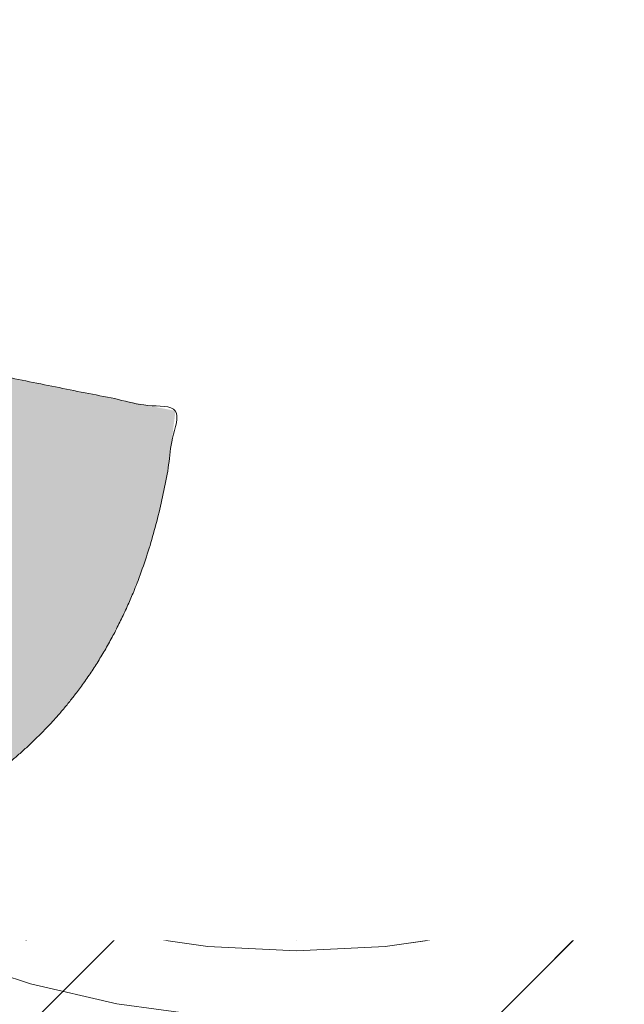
# Model space of a CAD drawing. Header units: inches. Extents: x -416 to -272, y -73 to 47.
# Tile 56 of 206: x -407.146 to -406.242, y -6.659 to -5.185. Entities that reach past the tile are written whole.
import ezdxf

# ---------------------------------------------------------------- set-up
doc = ezdxf.new("R2010")
doc.units = ezdxf.units.IN
doc.header["$LTSCALE"] = 32
doc.header["$MEASUREMENT"] = 0
doc.header["$PDMODE"] = 1
doc.header["$PDSIZE"] = -2
doc.linetypes.add('Dash Style-1', pattern=[0.083328, 0.041656, -0.041672])
for name, color, linetype, lineweight in [('Black', 7, 'Continuous', 18), ('DashLine', 7, 'Continuous', 13), ('DashLineFill', 7, 'Dash Style-1', 13), ('Drawing', 7, 'Continuous', 18), ('Metal-DeskStructure', 7, 'Continuous', 13), ('None', 7, 'Continuous', 18), ('SolidLine', 7, 'Continuous', 15), ('Wood_1-H', 7, 'Continuous', 13)]:
    doc.layers.add(name, color=color, linetype=linetype, lineweight=lineweight)
doc.layers.add('Metal-Leg', color=7, linetype='Continuous', lineweight=18, true_color=0x4c4c4c)
pattern_1 = [(45, (0, 0), (-1.61301565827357, 1.935715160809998), []), (45, (-1.0608, 1.0608), (-0.4723460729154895, 0.4167612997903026), [])]

# ---------------------------------------------------------------- blocks, each defined once
blk = doc.blocks.new('1BRPFY-Leg_Plate (2D)')
at = {"layer": 'DashLineFill', "linetype": 'Continuous', "lineweight": 13}
h = blk.add_hatch(dxfattribs=at)
h.set_pattern_fill('Steel', color=253, style=0, pattern_type=2)
h.set_pattern_definition(pattern_1)
edge = h.paths.add_edge_path()
edge.add_arc((-1.704724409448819, 1.704724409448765), 0.1259842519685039, 90, 180, ccw=False)
edge.add_line((-1.704724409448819, 1.830708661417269), (1.704724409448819, 1.830708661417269))
edge.add_arc((1.704724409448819, 1.704724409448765), 0.1259842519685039, 0, 90, ccw=False)
edge.add_line((1.830708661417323, 1.704724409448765), (1.830708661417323, -1.704724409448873))
edge.add_arc((1.704724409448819, -1.704724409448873), 0.125984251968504, -89.99999999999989, 1.1368683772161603e-13, ccw=False)
edge.add_line((1.704724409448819, -1.830708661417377), (-1.704724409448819, -1.830708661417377))
edge.add_arc((-1.704724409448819, -1.704724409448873), 0.125984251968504, 180, 269.99999999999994, ccw=False)
edge.add_line((-1.830708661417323, -1.704724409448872), (-1.830708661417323, 1.704724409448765))
blk = doc.blocks.new('1BRPX8-Util_Bkt_Lg-F (2D)')
at = {"layer": 'DashLineFill', "linetype": 'Continuous', "lineweight": 13}
h = blk.add_hatch(dxfattribs=at)
h.set_pattern_fill('Steel', color=253, style=0, pattern_type=2)
h.set_pattern_definition(pattern_1)
edge = h.paths.add_edge_path()
edge.add_line((-4.468503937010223, 7.539370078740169), (-2.421259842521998, 7.539370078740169))
edge.add_line((-2.421259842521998, 7.539370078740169), (-2.421259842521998, 7.917322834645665))
edge.add_arc((-2.303149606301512, 7.91732283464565), 0.1181102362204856, 90.0000000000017, 179.9999999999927, ccw=False)
edge.add_line((-2.303149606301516, 8.035433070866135), (2.303149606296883, 8.035433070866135))
edge.add_arc((2.30314960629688, 7.917322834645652), 0.1181102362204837, 6.423306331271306e-12, 89.99999999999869, ccw=False)
edge.add_line((2.421259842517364, 7.917322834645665), (2.421259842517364, 7.539370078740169))
edge.add_line((2.421259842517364, 7.539370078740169), (4.46850393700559, 7.539370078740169))
edge.add_line((4.46850393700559, 7.539370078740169), (4.46850393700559, 7.405511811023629))
edge.add_line((4.46850393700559, 7.405511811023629), (3.129921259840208, 7.405511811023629))
edge.add_line((3.129921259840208, 7.405511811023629), (3.129921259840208, -2.011811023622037))
edge.add_line((3.129921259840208, -2.011811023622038), (4.46850393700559, -2.011811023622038))
edge.add_line((4.46850393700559, -2.011811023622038), (4.46850393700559, -2.145669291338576))
edge.add_line((4.46850393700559, -2.145669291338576), (2.421259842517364, -2.145669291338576))
edge.add_line((2.421259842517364, -2.145669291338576), (2.421259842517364, -2.523622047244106))
edge.add_arc((2.303149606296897, -2.523622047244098), 0.1181102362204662, 269.9999999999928, 359.9999999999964, ccw=False)
edge.add_line((2.303149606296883, -2.641732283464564), (-2.303149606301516, -2.641732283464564))
edge.add_arc((-2.303149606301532, -2.523622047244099), 0.1181102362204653, 180.0000000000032, 270.0000000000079, ccw=False)
edge.add_line((-2.421259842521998, -2.523622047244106), (-2.421259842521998, -2.145669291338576))
edge.add_line((-2.421259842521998, -2.145669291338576), (-4.468503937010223, -2.145669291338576))
edge.add_line((-4.468503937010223, -2.145669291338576), (-4.468503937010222, -2.011811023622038))
edge.add_line((-4.468503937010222, -2.011811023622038), (-3.129921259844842, -2.011811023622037))
edge.add_line((-3.129921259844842, -2.011811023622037), (-3.129921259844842, 7.405511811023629))
edge.add_line((-3.129921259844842, 7.405511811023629), (-4.468503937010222, 7.405511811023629))
edge.add_line((-4.468503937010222, 7.405511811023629), (-4.468503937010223, 7.539370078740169))
at = {"layer": 'SolidLine', "flags": 128}
for points in [[(-0.4952337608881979, 1.104019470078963), (-0.4571237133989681, 1.081177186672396), (-0.4214361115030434, 1.054709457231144), (-0.3885146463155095, 1.024871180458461), (-0.3586763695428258, 0.9919497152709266), (-0.3322086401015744, 0.9562621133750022), (-0.3093663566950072, 0.9181520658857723), (-0.290369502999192, 0.8779865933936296), (-0.2754010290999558, 0.836152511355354), (-0.2646050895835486, 0.7930527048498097), (-0.2580856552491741, 0.7491022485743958), (-0.2559055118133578, 0.704724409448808), (-0.2580856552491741, 0.6603465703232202), (-0.2646050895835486, 0.6163961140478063), (-0.2754010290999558, 0.573296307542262), (-0.290369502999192, 0.5314622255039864), (-0.3093663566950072, 0.4912967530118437), (-0.3322086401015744, 0.4531867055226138), (-0.3586763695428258, 0.4174991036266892), (-0.3885146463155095, 0.3845776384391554), (-0.4214361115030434, 0.3547393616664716), (-0.4571237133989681, 0.3282716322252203), (-0.4952337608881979, 0.3054293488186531)], [(0.4214361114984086, 0.3547393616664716), (0.3885146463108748, 0.3845776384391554), (0.358676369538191, 0.4174991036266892), (0.3322086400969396, 0.4531867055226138), (0.3093663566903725, 0.4912967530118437), (0.2903695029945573, 0.5314622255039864), (0.275401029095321, 0.573296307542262), (0.2646050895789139, 0.6163961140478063), (0.2580856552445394, 0.6603465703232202), (0.2559055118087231, 0.704724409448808), (0.2580856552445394, 0.7491022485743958), (0.2646050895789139, 0.7930527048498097), (0.275401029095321, 0.836152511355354), (0.2903695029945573, 0.8779865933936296), (0.3093663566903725, 0.9181520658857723), (0.3322086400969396, 0.9562621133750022), (0.358676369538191, 0.9919497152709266), (0.3885146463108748, 1.024871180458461), (0.4214361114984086, 1.054709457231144)]]:
    blk.add_lwpolyline(points, dxfattribs=at)
blk = doc.blocks.new('Slate-LegBrace (2D)')
at = {"layer": 'DashLineFill', "linetype": 'Continuous', "lineweight": 13}
h = blk.add_hatch(dxfattribs=at)
h.set_pattern_fill('Steel', color=253, style=0, pattern_type=2)
h.set_pattern_definition(pattern_1)
edge = h.paths.add_edge_path()
edge.add_line((-2.199587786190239, 0.1351515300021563), (-1.374775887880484, 0.1351515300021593))
edge.add_arc((3.774758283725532e-15, 0.01355418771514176), 1.380142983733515, 5.054592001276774, 174.9454079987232, ccw=False)
edge.add_line((1.374775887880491, 0.1351515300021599), (2.199718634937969, 0.1351515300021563))
edge.add_arc((6.542437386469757e-05, 0.01705725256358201), 2.202821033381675, 3.073127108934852, 176.9268728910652)
h = blk.add_hatch(dxfattribs=at)
h.set_pattern_fill('Steel', color=253, style=0, pattern_type=2)
h.set_pattern_definition(pattern_1)
edge = h.paths.add_edge_path()
edge.add_line((-2.191696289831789, 0.2375138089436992), (-1.463739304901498, 0.2375137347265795))
edge.add_arc((6.542437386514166e-05, 0.01704129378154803), 1.480314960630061, 8.565281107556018, 171.4347188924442, ccw=False)
edge.add_line((1.463870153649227, 0.2375137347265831), (2.191827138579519, 0.2375138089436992))
edge.add_line((2.191827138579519, 0.2375138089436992), (2.19971863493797, 0.1351515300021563))
edge.add_line((2.19971863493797, 0.1351515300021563), (1.374775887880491, 0.1351515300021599))
edge.add_arc((3.33066907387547e-15, 0.01355418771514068), 1.380142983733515, 5.054592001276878, 174.9454079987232)
edge.add_line((-1.374775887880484, 0.1351515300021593), (-2.19958778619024, 0.1351515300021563))
edge.add_line((-2.19958778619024, 0.1351515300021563), (-2.191696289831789, 0.2375138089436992))
at = {"layer": 'DashLineFill', "flags": 128}
for points in [[(-2.199587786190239, 0.1351515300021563), (-1.374775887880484, 0.1351515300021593, -0.9154551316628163), (1.374775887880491, 0.1351515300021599), (2.199718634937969, 0.1351515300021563, 0.9477524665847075)], [(-2.191696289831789, 0.2375138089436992), (-1.463739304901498, 0.2375137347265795, -0.8606629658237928), (1.463870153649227, 0.2375137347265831), (2.191827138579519, 0.2375138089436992), (2.19971863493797, 0.1351515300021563), (1.374775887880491, 0.1351515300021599, 0.9154551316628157), (-1.374775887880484, 0.1351515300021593), (-2.19958778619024, 0.1351515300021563)]]:
    blk.add_lwpolyline(points, format="xyb", close=True, dxfattribs=at)
blk = doc.blocks.new('TLLegSleeve (2D)')
at = {"layer": 'DashLineFill', "linetype": 'Continuous', "lineweight": 13}
h = blk.add_hatch(dxfattribs=at)
h.set_pattern_fill('Steel', color=253, style=0, pattern_type=2)
h.set_pattern_definition(pattern_1)
edge = h.paths.add_edge_path()
edge.add_line((1.08267716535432, 1.402343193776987), (1.08267716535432, 2.913385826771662))
edge.add_arc((-1.707523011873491e-13, 2.913385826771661), 1.08267716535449, 4.479377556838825e-14, 180)
edge.add_line((-1.082677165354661, 2.913385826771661), (-1.08267716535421, 1.402343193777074))
edge.add_arc((-1.332267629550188e-15, 2.886579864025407e-15), 1.771653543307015, 127.6698869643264, 412.330113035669)
edge.add_line((1.08267716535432, 1.402343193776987), (1.08267716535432, 1.402343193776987))
edge = h.paths.add_edge_path()
edge.add_arc((1.665334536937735e-15, 2.91338582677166), 0.7480314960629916, 0, 180, ccw=False)
edge.add_arc((1.665334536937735e-15, 2.91338582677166), 0.7480314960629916, 180, 360, ccw=False)
edge = h.paths.add_edge_path()
edge.add_arc((-1.723066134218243e-13, 9.149983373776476e-17), 1.437007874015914, 0, 180, ccw=False)
edge.add_arc((-1.723066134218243e-13, 5.70119602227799e-16), 1.437007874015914, 180, 360, ccw=False)
at = {"layer": 'DashLineFill', "flags": 128}
for points in [[(1.08267716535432, 1.402343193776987), (1.08267716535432, 2.913385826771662, 0.9999999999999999), (-1.082677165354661, 2.913385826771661), (-1.08267716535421, 1.402343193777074, 2.931618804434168), (1.08267716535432, 1.402343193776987)], [(-1.437007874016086, 3.308097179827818e-16, -0.9999999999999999), (1.437007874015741, 3.308097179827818e-16, -0.9999999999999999)]]:
    blk.add_lwpolyline(points, format="xyb", close=True, dxfattribs=at)
blk = doc.blocks.new('Group-97')
at = {"layer": 'SolidLine', "flags": 128}
blk.add_lwpolyline([(61.27952755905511, -8.30708661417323, -0.414213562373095), (62.99212598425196, -6.594488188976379, -0.414213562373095), (64.70472440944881, -8.30708661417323, -0.414213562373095), (62.99212598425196, -10.01968503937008, -0.414213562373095)], format="xyb", close=True, dxfattribs=at)
at = {"layer": 'Wood_1-H', "color": 7}
for name in ['1BRPX8-Util_Bkt_Lg-F (2D)', 'TLLegSleeve (2D)', 'Slate-LegBrace (2D)', '1BRPFY-Leg_Plate (2D)']:
    blk.add_blockref(name, (62.99212598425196, -8.30708661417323), dxfattribs=at)
blk = doc.blocks.new('TL14_lower_leg (2D)')
at = {"layer": 'DashLine', "flags": 128}
blk.add_lwpolyline([(-0.5273196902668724, 1.273062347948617), (-0.3999985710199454, 1.318618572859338), (-0.2688252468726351, 1.351475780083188), (-0.135062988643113, 1.371317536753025), (-1.777195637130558e-14, 1.377952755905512), (0.1350629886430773, 1.371317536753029), (0.2688252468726, 1.351475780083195), (0.3999985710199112, 1.318618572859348), (0.5273196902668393, 1.27306234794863), (0.649562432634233, 1.215245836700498), (0.7655495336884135, 1.14572584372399), (0.8741639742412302, 1.065171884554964), (0.9743597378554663, 0.9743597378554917), (1.065171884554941, 0.8741639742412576), (1.14572584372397, 0.7655495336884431), (1.215245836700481, 0.6495624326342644), (1.273062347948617, 0.5273196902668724), (1.318618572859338, 0.3999985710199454), (1.351475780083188, 0.2688252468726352), (1.371317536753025, 0.1350629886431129), (1.377952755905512, 1.783045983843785e-14)], dxfattribs=at)
blk = doc.blocks.new('Group-50')
at = {"layer": 'DashLineFill', "linetype": 'Continuous', "lineweight": 13}
h = blk.add_hatch(dxfattribs=at)
h.set_pattern_fill('Steel', color=253, style=0, pattern_type=2)
h.set_pattern_definition(pattern_1)
h.paths.add_polyline_path([(-2.066929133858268, 1.397637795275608), (2.066929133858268, 1.397637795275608), (2.066929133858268, 0.1377952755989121), (2.106299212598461, 0.1377952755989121), (2.106299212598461, -0.1377952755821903), (2.066929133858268, -0.1377952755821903), (2.066929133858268, -5.275590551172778), (2.106299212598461, -5.275590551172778), (2.106299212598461, -5.55118110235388), (2.066929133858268, -5.55118110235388), (2.066929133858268, -5.82677165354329), (-2.066929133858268, -5.82677165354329), (-2.066929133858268, -5.55118110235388), (-2.106299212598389, -5.55118110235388), (-2.106299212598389, -5.275590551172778), (-2.066929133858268, -5.275590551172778), (-2.066929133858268, -0.1377952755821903), (-2.106299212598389, -0.1377952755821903), (-2.106299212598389, 0.1377952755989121), (-2.066929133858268, 0.1377952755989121)])
at = {"layer": 'DashLineFill', "flags": 128}
blk.add_lwpolyline([(-2.066929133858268, 1.397637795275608), (2.066929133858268, 1.397637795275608), (2.066929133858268, 0.1377952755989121), (2.106299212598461, 0.1377952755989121), (2.106299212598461, -0.1377952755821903), (2.066929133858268, -0.1377952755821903), (2.066929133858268, -5.275590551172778), (2.106299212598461, -5.275590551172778), (2.106299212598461, -5.55118110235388), (2.066929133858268, -5.55118110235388), (2.066929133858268, -5.82677165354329), (-2.066929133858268, -5.82677165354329), (-2.066929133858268, -5.55118110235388), (-2.106299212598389, -5.55118110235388), (-2.106299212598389, -5.275590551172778), (-2.066929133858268, -5.275590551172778), (-2.066929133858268, -0.1377952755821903), (-2.106299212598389, -0.1377952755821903), (-2.106299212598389, 0.1377952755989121), (-2.066929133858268, 0.1377952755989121)], close=True, dxfattribs=at)
blk = doc.blocks.new('TL14_upper_leg (2D)')
at = {"layer": 'DashLine', "flags": 128}
blk.add_lwpolyline([(-0.5753267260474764, 1.076360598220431), (-0.4670545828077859, 1.127569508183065), (-0.3542844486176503, 1.167919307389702), (-0.2381023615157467, 1.197021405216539), (-0.1196272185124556, 1.214595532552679), (0, 1.22047244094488), (0.1196272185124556, 1.214595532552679), (0.2381023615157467, 1.197021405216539), (0.3542844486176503, 1.167919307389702), (0.4670545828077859, 1.127569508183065), (0.5753267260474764, 1.076360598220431), (0.6780581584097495, 1.01478574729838), (0.7742595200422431, 0.9434379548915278), (0.8630043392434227, 0.8630043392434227), (0.9434379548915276, 0.7742595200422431), (1.01478574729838, 0.6780581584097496), (1.076360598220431, 0.5753267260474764), (1.127569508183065, 0.467054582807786), (1.167919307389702, 0.3542844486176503), (1.197021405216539, 0.2381023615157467), (1.214595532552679, 0.1196272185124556), (1.22047244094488, 7.47323834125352e-17)], dxfattribs=at)
at = {"layer": 'Metal-Leg', "linetype": 'Continuous', "lineweight": 5}
blk.add_point((0, 7.161375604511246e-14), dxfattribs=at)
at = {"layer": 'DashLine', "color": 7}
blk.add_blockref('Group-50', (0, 0), dxfattribs=at)
blk = doc.blocks.new('Group-51')
at = {"layer": 'DashLine'}
for p, q in [((0.0001991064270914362, -3.582677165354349), (0.0001991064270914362, -3.346456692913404)), ((-0.117911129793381, -3.700787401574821), (-0.3541316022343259, -3.700787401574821)), ((0.1183093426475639, -3.700787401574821), (0.3545298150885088, -3.700787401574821)), ((0.0001991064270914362, -3.818897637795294), (0.0001991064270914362, -4.055118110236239))]:
    blk.add_line(p, q, dxfattribs=at)
at = {"layer": 'DashLine', "flags": 128}
blk.add_lwpolyline([(-0.2557064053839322, -3.700787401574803), (-0.254474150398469, -3.675704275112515), (-0.2507892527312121, -3.650862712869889), (-0.2446871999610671, -3.626501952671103), (-0.2362267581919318, -3.602856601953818), (-0.2254894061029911, -3.580154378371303), (-0.2125785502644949, -3.558613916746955), (-0.1976185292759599, -3.538442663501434), (-0.180753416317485, -3.51983487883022), (-0.1621456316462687, -3.502969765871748), (-0.1419743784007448, -3.488009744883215), (-0.1204339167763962, -3.475098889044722), (-0.09773169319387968, -3.464361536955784), (-0.07408634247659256, -3.455901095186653), (-0.04972558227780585, -3.449799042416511), (-0.02488402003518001, -3.446114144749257), (0.0001991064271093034, -3.444881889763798), (0.02528223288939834, -3.446114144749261), (0.05012379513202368, -3.449799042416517), (0.07448455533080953, -3.455901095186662), (0.09812990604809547, -3.464361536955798), (0.1208321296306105, -3.475098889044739), (0.1423725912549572, -3.488009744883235), (0.1625438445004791, -3.50296976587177), (0.181151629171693, -3.519834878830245), (0.1980167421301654, -3.538442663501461), (0.2129767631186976, -3.558613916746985), (0.2258876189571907, -3.580154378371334), (0.2366249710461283, -3.60285660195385), (0.2450854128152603, -3.626501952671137), (0.2511874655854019, -3.650862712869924), (0.2548723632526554, -3.67570427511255), (0.2561046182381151, -3.700787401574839), (0.2548723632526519, -3.725870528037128), (0.251187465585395, -3.750712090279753), (0.24508541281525, -3.775072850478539), (0.2366249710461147, -3.798718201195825), (0.2258876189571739, -3.82142042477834), (0.2129767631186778, -3.842960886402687), (0.1980167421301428, -3.863132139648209), (0.1811516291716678, -3.881739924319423), (0.1625438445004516, -3.898605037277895), (0.1423725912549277, -3.913565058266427), (0.1208321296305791, -3.926475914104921), (0.09812990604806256, -3.937213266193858), (0.07448455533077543, -3.94567370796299), (0.05012379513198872, -3.951775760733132), (0.02528223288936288, -3.955460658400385), (0.0001991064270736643, -3.956692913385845), (-0.02488402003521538, -3.955460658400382), (-0.04972558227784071, -3.951775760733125), (-0.07408634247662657, -3.94567370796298), (-0.09773169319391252, -3.937213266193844), (-0.1204339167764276, -3.926475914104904), (-0.1419743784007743, -3.913565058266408), (-0.1621456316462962, -3.898605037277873), (-0.1807534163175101, -3.881739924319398), (-0.1976185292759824, -3.863132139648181), (-0.2125785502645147, -3.842960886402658), (-0.2254894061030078, -3.821420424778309), (-0.2362267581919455, -3.798718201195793), (-0.2446871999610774, -3.775072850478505), (-0.250789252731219, -3.750712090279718), (-0.2544741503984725, -3.725870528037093)], close=True, dxfattribs=at)
blk = doc.blocks.new('1BRPT9-Bracket (2D)')
at = {"layer": 'DashLineFill', "linetype": 'Continuous', "lineweight": 13}
h = blk.add_hatch(dxfattribs=at)
h.set_pattern_fill('Steel', color=253, style=0, pattern_type=2)
h.set_pattern_definition(pattern_1)
edge = h.paths.add_edge_path()
edge.add_line((-2.32206875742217, -8.74015748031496), (-2.32206875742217, 8.740157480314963))
edge.add_line((-2.32206875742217, 8.740157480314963), (1.677931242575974, 8.740157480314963))
edge.add_arc((1.677931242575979, 8.488188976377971), 0.2519685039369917, -3.979039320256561e-12, 90.0000000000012, ccw=False)
edge.add_line((1.929899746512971, 8.488188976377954), (1.929899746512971, 7.480314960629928))
edge.add_line((1.929899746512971, 7.480314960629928), (2.323600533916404, 7.461135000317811))
edge.add_line((2.323600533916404, 7.461135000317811), (2.323600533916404, -7.480314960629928))
edge.add_line((2.323600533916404, -7.480314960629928), (1.929899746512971, -7.480314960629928))
edge.add_line((1.929899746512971, -7.480314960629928), (1.929899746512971, -8.488188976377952))
edge.add_arc((1.677931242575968, -8.488188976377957), 0.2519685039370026, -90.00000000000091, 1.0800249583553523e-12, ccw=False)
edge.add_line((1.677931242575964, -8.74015748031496), (-2.32206875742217, -8.74015748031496))
at = {"layer": 'Metal-DeskStructure', "color": 7}
blk.add_blockref('Group-51', (0, 0), dxfattribs=at)
blk = doc.blocks.new('Group-73')
at = {"layer": 'Metal-DeskStructure', "linetype": 'Continuous', "lineweight": 0, "true_color": 0xff0000}
blk.add_hatch(color=1, dxfattribs=at).paths.add_polyline_path([(1.696691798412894, -0.9301181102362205), (1.696691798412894, -1.274606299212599), (0.1120461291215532, -1.274606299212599), (0.1117940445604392, -1.244883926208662), (0.1126520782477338, -1.21546436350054), (0.1146202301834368, -1.186347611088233), (0.1176985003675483, -1.15753366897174), (0.1218868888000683, -1.129022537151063), (0.1271853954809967, -1.1008142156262), (0.1335940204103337, -1.072908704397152), (0.1411127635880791, -1.045306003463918), (0.1549813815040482, -1.000302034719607), (0.1707507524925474, -0.9557186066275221), (0.1884208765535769, -0.9115557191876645), (0.2079917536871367, -0.8678133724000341), (0.2294633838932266, -0.8244915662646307), (0.2528357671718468, -0.7815903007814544), (0.2781089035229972, -0.7391095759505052), (0.3052827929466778, -0.6970493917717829), (0.3357030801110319, -0.6545855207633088), (0.3707154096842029, -0.6108937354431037), (0.4103197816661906, -0.5659740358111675), (0.4545161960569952, -0.5198264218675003), (0.5033046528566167, -0.4724508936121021), (0.556685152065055, -0.4238474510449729), (0.6146576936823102, -0.3740160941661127), (0.6772222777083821, -0.3229568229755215), (0.7737142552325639, -0.2345473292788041), (0.8618799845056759, -0.1517895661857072), (0.941719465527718, -0.07468353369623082), (1.013232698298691, -0.003229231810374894), (1.076419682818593, 0.06257333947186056), (1.131280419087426, 0.1227241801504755), (1.177814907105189, 0.17722329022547), (1.216023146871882, 0.226070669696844), (1.247940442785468, 0.2720417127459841), (1.275602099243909, 0.3179118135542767), (1.299008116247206, 0.3636809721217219), (1.318158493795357, 0.4093491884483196), (1.333053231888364, 0.4549164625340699), (1.343692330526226, 0.5003827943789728), (1.350075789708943, 0.5457481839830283), (1.352203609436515, 0.5910126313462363), (1.350445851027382, 0.633224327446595), (1.345172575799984, 0.6737371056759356), (1.33638378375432, 0.7125509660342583), (1.32407947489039, 0.7496659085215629), (1.308259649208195, 0.7850819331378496), (1.288924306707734, 0.8187990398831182), (1.266073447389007, 0.8508172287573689), (1.239707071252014, 0.8811364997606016), (1.21053162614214, 0.9087644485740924), (1.179253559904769, 0.9327086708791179), (1.1458728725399, 0.9529691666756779), (1.110389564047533, 0.9695459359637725), (1.072803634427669, 0.9824389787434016), (1.033115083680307, 0.9916482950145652), (0.9913239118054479, 0.9971738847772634), (0.9474301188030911, 0.9990157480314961), (0.9007274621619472, 0.9970140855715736), (0.8564301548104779, 0.9910090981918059), (0.814538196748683, 0.9810007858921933), (0.7750515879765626, 0.9669891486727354), (0.7379703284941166, 0.9489741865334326), (0.7032944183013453, 0.9269558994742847), (0.6710238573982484, 0.9009342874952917), (0.6411586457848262, 0.8709093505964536), (0.6142706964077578, 0.8373520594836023), (0.5909319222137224, 0.8007333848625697), (0.5711423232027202, 0.7610533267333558), (0.5549018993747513, 0.7183118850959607), (0.5422106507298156, 0.6725090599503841), (0.5330685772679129, 0.6236448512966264), (0.5274756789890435, 0.5717192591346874), (0.5254319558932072, 0.516732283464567), (0.1809437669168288, 0.5856299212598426), (0.1914063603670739, 0.6671096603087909), (0.2071842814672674, 0.7436104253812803), (0.2282775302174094, 0.8151322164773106), (0.2546861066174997, 0.8816750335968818), (0.2864100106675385, 0.943238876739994), (0.3234492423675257, 0.9998237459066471), (0.3658038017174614, 1.051429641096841), (0.4134736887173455, 1.098056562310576), (0.4659542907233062, 1.139435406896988), (0.5227409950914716, 1.175297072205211), (0.5838338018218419, 1.205641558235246), (0.6492327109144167, 1.230468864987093), (0.7189377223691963, 1.249778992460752), (0.7929488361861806, 1.263571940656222), (0.8712660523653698, 1.271847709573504), (0.9538893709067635, 1.274606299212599), (1.037496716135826, 1.271486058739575), (1.116612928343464, 1.262125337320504), (1.191238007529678, 1.246524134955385), (1.261371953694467, 1.22468245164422), (1.327014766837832, 1.196600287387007), (1.388166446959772, 1.162277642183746), (1.444826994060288, 1.121714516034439), (1.496996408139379, 1.074910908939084), (1.543800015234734, 1.023481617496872), (1.584363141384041, 0.9690414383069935), (1.618685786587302, 0.9115903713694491), (1.646767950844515, 0.8511284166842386), (1.66860963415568, 0.7876555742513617), (1.684210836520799, 0.7211718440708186), (1.69357155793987, 0.6516772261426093), (1.696691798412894, 0.5791717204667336), (1.695766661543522, 0.5418296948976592), (1.692991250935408, 0.5046222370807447), (1.688365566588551, 0.46754934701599), (1.681889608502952, 0.4306110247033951), (1.67356337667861, 0.3938072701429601), (1.663386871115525, 0.3571380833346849), (1.651360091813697, 0.3206034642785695), (1.637483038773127, 0.284203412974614), (1.621452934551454, 0.2476351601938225), (1.602967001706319, 0.2105959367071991), (1.582025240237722, 0.1730857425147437), (1.558627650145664, 0.1351045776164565), (1.532774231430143, 0.09665244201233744), (1.50446498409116, 0.05772933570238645), (1.473699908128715, 0.01833525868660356), (1.440479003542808, -0.02152978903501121), (1.403490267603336, -0.06341332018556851), (1.361421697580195, -0.108862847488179), (1.314273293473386, -0.1578783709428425), (1.262045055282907, -0.2104598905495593), (1.20473698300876, -0.2666074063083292), (1.142349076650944, -0.3263209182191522), (1.07488133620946, -0.3896004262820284), (1.002333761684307, -0.4564459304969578), (0.939382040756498, -0.5112058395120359), (0.8829399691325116, -0.5613736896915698), (0.8330075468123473, -0.6069494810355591), (0.789584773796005, -0.6479332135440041), (0.7526716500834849, -0.6843248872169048), (0.7222681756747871, -0.716124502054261), (0.6983743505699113, -0.7433320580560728), (0.6809901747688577, -0.7659475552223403), (0.6671720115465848, -0.7862922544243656), (0.6539762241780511, -0.8066874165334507), (0.6414028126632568, -0.8271330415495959), (0.6294517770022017, -0.8476291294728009), (0.6181231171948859, -0.8681756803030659), (0.6074168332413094, -0.8887726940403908), (0.5973329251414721, -0.9094201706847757), (0.5878713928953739, -0.9301181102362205)])
at = {"layer": 'Metal-DeskStructure', "color": 7}
blk.add_open_spline([(1.696691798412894, -0.9301181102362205), (1.696691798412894, -1.102362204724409), (1.696691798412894, -1.274606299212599), (0.9043689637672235, -1.274606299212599), (0.1120461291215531, -1.274606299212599), (0.1088175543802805, -1.155111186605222), (0.1411127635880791, -1.045306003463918), (0.192785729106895, -0.8644490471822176), (0.4177798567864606, -0.5296497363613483), (0.6772222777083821, -0.3229568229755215), (1.079842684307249, 0.04198461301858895), (1.352203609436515, 0.410156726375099), (1.352203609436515, 0.763257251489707), (1.127210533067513, 0.999015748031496), (0.7558087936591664, 0.999015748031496), (0.5265084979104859, 0.742802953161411), (0.5254319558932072, 0.516732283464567), (0.353187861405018, 0.5511811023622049), (0.1809437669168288, 0.5856299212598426), (0.2121634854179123, 0.9215068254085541), (0.614783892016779, 1.274606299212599), (1.297301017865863, 1.274606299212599), (1.696691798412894, 0.8752155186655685), (1.696691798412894, 0.4295344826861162), (1.57827427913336, 0.1388723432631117), (1.302683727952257, -0.1819319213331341), (1.002333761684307, -0.4564459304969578), (0.737507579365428, -0.6846696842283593), (0.6244727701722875, -0.8472254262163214), (0.5878713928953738, -0.9301181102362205), (1.142281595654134, -0.9301181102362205), (1.696691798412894, -0.9301181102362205)], degree=2, knots=[0, 0, 0, 0.02128628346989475, 0.02128628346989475, 0.1192031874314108, 0.1192031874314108, 0.1339760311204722, 0.1339760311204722, 0.1582533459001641, 0.1825306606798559, 0.1825306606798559, 0.2223012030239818, 0.2620717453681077, 0.2999486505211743, 0.3378255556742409, 0.3781971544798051, 0.4185687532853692, 0.4185687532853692, 0.4499368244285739, 0.4499368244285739, 0.5101754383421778, 0.5704140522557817, 0.6314176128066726, 0.6924211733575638, 0.7232558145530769, 0.75409045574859, 0.7849250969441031, 0.7849250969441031, 0.8114174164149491, 0.8379097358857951, 0.8379097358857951, 1, 1, 1], dxfattribs=at)
blk = doc.blocks.new('SlateLegLocator-L2')
at = {"color": 255, "linetype": 'Dash Style-1', "lineweight": 5}
blk.add_wipeout([(-2.106299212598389, 1.3779527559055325), (2.10629921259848, 1.3779527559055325), (2.10629921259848, -5.807086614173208), (-2.106299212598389, -5.807086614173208)], dxfattribs=at).dxf.layer = 'Black'
at = {"layer": 'Black', "linetype": 'Dash Style-1', "lineweight": 5, "flags": 128}
blk.add_lwpolyline([(-2.106299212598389, 1.377952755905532), (2.106299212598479, 1.377952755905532), (2.106299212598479, -5.807086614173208), (-2.106299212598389, -5.807086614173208)], close=True, dxfattribs=at)
at = {"layer": 'Metal-DeskStructure', "color": 7}
blk.add_blockref('Group-73', (0, 0), dxfattribs=at)
blk = doc.blocks.new('Group-98')
at = {"layer": 'None', "color": 7, "rotation": 180}
blk.add_blockref('1BRPT9-Bracket (2D)', (62.99212598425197, -12.00787401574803), dxfattribs=at)
at = {"layer": 'None', "color": 7}
for name in ['1BRPFY-Leg_Plate (2D)', 'TL14_upper_leg (2D)', 'TL14_lower_leg (2D)']:
    blk.add_blockref(name, (62.99212598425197, -8.30708661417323), dxfattribs=at)
blk.add_blockref('SlateLegLocator-L2', (62.99212598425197, -8.30708661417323), dxfattribs=at)
blk = doc.blocks.new('Group-99')
at = {"layer": 'None'}
blk.add_blockref('Group-97', (0, 0), dxfattribs=at)
blk.add_blockref('Group-98', (0, 0), dxfattribs=at)
blk = doc.blocks.new('SL Credenza Desk (2D)-2')
at = {"layer": 'None'}
blk.add_blockref('Group-99', (0, 0), dxfattribs=at)
at = {"layer": 'Drawing', "color": 0, "flags": 1}
for tag in ['Tag', 'Catalog', 'Option1', 'Option2', 'Option3', 'Option4', 'Option5', 'Option6', 'Option7', 'Option8', 'Option9', 'Option10', 'Option11', 'Option12', 'Custom', 'FinishGroup', 'Discount', 'Item2', 'Item3', 'Item6', 'Item9', 'Item10', 'Item12', 'Item13', 'Item16', 'Item19', 'Item20', 'Item21', 'Item22', 'Item23', 'Item24', 'Item25', 'Item8', 'Item18', 'Item1', 'Item4', 'Item5', 'Item7', 'Item11', 'Item14', 'Item15', 'Item17']:
    blk.add_attdef(tag, (-56.28870742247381, 1.485347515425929), '', height=0.007086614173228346, dxfattribs=at)
blk = doc.blocks.new('Group-100')
at = {"layer": 'Drawing', "rotation": 180}
blk.add_blockref('SL Credenza Desk (2D)-2', (15.71916659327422, 1.485347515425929), dxfattribs=at)
at = {"layer": 'Drawing', "color": 0, "flags": 1}
for tag in ['Tag', 'Catalog', 'Option1', 'Option2', 'Option3', 'Option4', 'Option5', 'Option6', 'Option7', 'Option8', 'Option9', 'Option10', 'Option11', 'Option12', 'Custom', 'FinishGroup', 'Discount', 'Item2', 'Item3', 'Item6', 'Item9', 'Item10', 'Item12', 'Item13', 'Item16', 'Item19', 'Item20', 'Item21', 'Item22', 'Item23', 'Item24', 'Item25', 'Item8', 'Item18', 'Item1', 'Item4', 'Item5', 'Item7', 'Item11', 'Item14', 'Item15', 'Item17']:
    blk.add_attdef(tag, (-56.28870742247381, 1.485347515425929), '', height=0.007086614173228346, dxfattribs=at)

msp = doc.modelspace()

# ---------------------------------------------------------------- block references
at = {"layer": 'Drawing', "color": 7}
msp.add_blockref('Group-100', (-359.4593240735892, -14.97747349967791), dxfattribs=at)

doc.saveas('drawing.dxf')
